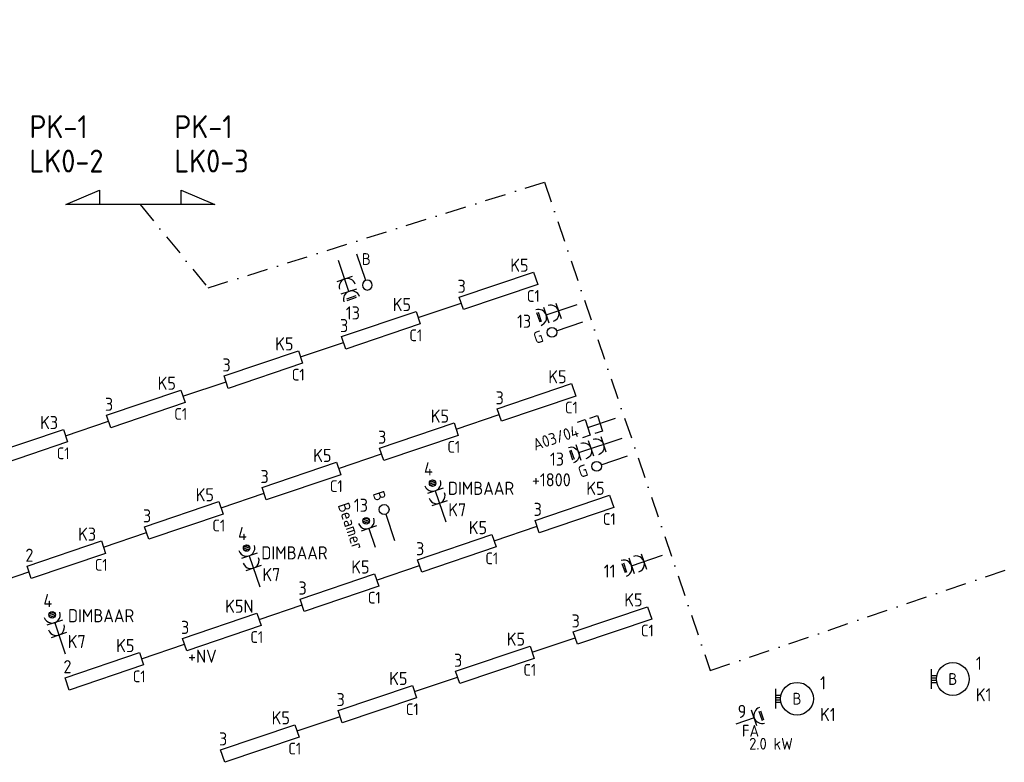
# Model space of a CAD drawing. Header units: millimetres. Extents: x -26318 to 195000, y -34446 to 95000.
# Tile 18 of 22: x 45575 to 60619, y 46319 to 57662. Entities that reach past the tile are written whole.
import ezdxf
from ezdxf.enums import TextEntityAlignment as Align

# ---------------------------------------------------------------- set-up
doc = ezdxf.new("R2010")
doc.units = ezdxf.units.MM
doc.header["$LTSCALE"] = 100
doc.linetypes.add('DASHDOT2', pattern=[12.7, 6.35, -3.175, 0, -3.175])
for name, color, linetype in [('EB63101-_ATTRIB', 2, 'Continuous'), ('EB63103-_ATTRIB', 2, 'Continuous'), ('EB63106-_ATTRIB', 2, 'Continuous'), ('EB6424--_ATTRIB', 2, 'Continuous'), ('EB6441--_ATTRIB', 2, 'Continuous'), ('EB6452--_ATTRIB', 2, 'Continuous'), ('EL61303-_WANDGOOT', 3, 'Continuous'), ('EL62203-_KRACHT-WCD230', 3, 'Continuous'), ('EL63101-_LICHT-ARM', 3, 'Continuous'), ('EL63103-_LICHT-WCD230V', 3, 'Continuous'), ('EL63106-_LICHT-WCDPLAF', 3, 'Continuous'), ('EL6424--_OMROEP', 3, 'Continuous'), ('EL6441--_DATACOM', 3, 'Continuous'), ('EL6452--_CAI', 3, 'Continuous')]:
    doc.layers.add(name, color=color, linetype=linetype)
doc.layers.add('GRENS', color=210, linetype='DASHDOT2', lineweight=30)
doc.styles.add('NORATT', font='iso.shx')
doc.styles.add('NORDIM', font='isocp.shx')

# ---------------------------------------------------------------- blocks, each defined once
blk = doc.blocks.new('ES3G10')
for p, q in [((-3.25, -1.5), (-3.25, 1.5)), ((-3.25, 0.52), (-2.44, 0.52)), ((-3.25, 0.17), (-2.49, 0.17)), ((-3.25, -0.17), (-2.49, -0.17)), ((-3.25, -0.52), (-2.44, -0.52))]:
    blk.add_line(p, q)
blk.add_circle((0, 0), 2.5)
at = {"style": 'NORATT', "flags": 9}
blk.add_attdef('GELIJK', text='', height=1.8, dxfattribs=at).set_placement((3.5, 5), align=Align.MIDDLE_CENTER)
at = {"color": 6, "style": 'NORATT'}
for tag, flags, p in [('SCHAK', 8, (3.5, 2.75)), ('A_CODE', 8, (0, 0)), ('GROEP', 8, (-3.5, -2.75)), ('KAST', 9, (3.5, -2.75))]:
    blk.add_attdef(tag, text='', height=1.8, dxfattribs=dict(at, flags=flags)).set_placement(p, align=Align.MIDDLE)
blk = doc.blocks.new('ES3W2L')
for p, q in [((-0.75, 3.25), (0.75, 3.25)), ((1.25, 2), (-1.25, 2)), ((-0.75, 3), (0.75, 3)), ((0, 2), (0, -3)), ((1.25, 0), (-1.25, 0))]:
    blk.add_line(p, q)
for centre in [(0, 3.25), (0, 1.25)]:
    blk.add_arc(centre, 1.25, 180, 0)
at = {"style": 'NORATT'}
for tag, flags, p in [('VERMOGEN', 9, (-2.5, 5)), ('GELIJKI', 9, (5, 5)), ('GELIJK', 9, (5, 5)), ('GROEP', 8, (0, 5)), ('SCHAK', 8, (2.5, 5)), ('KAST', 9, (7, 5)), ('TAL', 8, (2.5, 5))]:
    blk.add_attdef(tag, text='', height=1.8, rotation=90, dxfattribs=dict(at, flags=flags)).set_placement(p, align=Align.MIDDLE_CENTER)
at = {"style": 'NORATT', "flags": 8}
blk.add_attdef('DOEL', text='', height=1.8, rotation=90, dxfattribs=at).set_placement((-2.5, 5), align=Align.MIDDLE_LEFT)
at = {"style": 'NORATT'}
for tag, height, flags, p in [('GROEPI', 1.8, 9, (0, 9.5)), ('CODE', 3.5, 8, (0, 4.5)), ('M_CODE', 1.8, 9, (0, 0)), ('VERMOGENI', 1.8, 9, (0, -9.5)), ('DOELI', 1.8, 9, (0, -11.5))]:
    blk.add_attdef(tag, text='', height=height, dxfattribs=dict(at, flags=flags)).set_placement(p, align=Align.MIDDLE_CENTER)
blk = doc.blocks.new('ES3W1P')
at = {"color": 0}
for p, q in [((1.25, 0), (-1.25, 0)), ((0.5, 1.25), (-0.5, 1.25)), ((0.43, 1.5), (-0.43, 1.5)), ((0.43, 1), (-0.43, 1)), ((0, 0), (0, -3))]:
    blk.add_line(p, q, dxfattribs=at)
blk.add_circle((0, 1.25), 0.5, dxfattribs=at)
blk.add_arc((0, 1.25), 1.25, 180, 0, dxfattribs=at)
at = {"style": 'NORATT'}
for tag, flags, p in [('VERMOGEN', 9, (-2.5, 3.5)), ('GELIJK', 9, (5, 3.5)), ('GROEP', 8, (0, 3.5)), ('SCHAK', 8, (2.5, 3.5)), ('KAST', 9, (7, 3.5)), ('TAL', 8, (2.5, 3.5))]:
    blk.add_attdef(tag, text='', height=1.8, rotation=90, dxfattribs=dict(at, flags=flags)).set_placement(p, align=Align.MIDDLE_CENTER)
at = {"style": 'NORATT', "flags": 8}
blk.add_attdef('DOEL', text='', height=1.8, rotation=90, dxfattribs=at).set_placement((-2.5, 3.5), align=Align.MIDDLE_LEFT)
at = {"style": 'NORATT', "flags": 9}
blk.add_attdef('M_CODE', text='', height=1.8, dxfattribs=at).set_placement((0, 0), align=Align.MIDDLE_CENTER)
blk = doc.blocks.new('ES4X4')
at = {"color": 0}
blk.add_line((0, 1.25), (0, -3), dxfattribs=at)
blk.add_circle((0, 2), 0.75, dxfattribs=at)
at = {"color": 0, "style": 'NORATT', "flags": 8}
for tag, p in [('NUMMER', (0, 3.5)), ('CODE', (-2.75, -1.25))]:
    blk.add_attdef(tag, text='', height=1.8, rotation=90, dxfattribs=at).set_placement(p, align=Align.MIDDLE_LEFT)
at = {"style": 'NORATT', "flags": 9}
for tag, p in [('M_CODE', (0, 0)), ('PANEEL', (0, -2.5)), ('GRP', (0, -5)), ('MERK', (0, -7.5)), ('AANGEP', (0, -10)), ('INSTAL', (0, -12.5)), ('TYPE', (0, -17.5))]:
    blk.add_attdef(tag, text='', height=1.8, dxfattribs=at).set_placement(p, align=Align.MIDDLE_CENTER)
blk.add_attdef('RUIMTE', text='', height=1.8, dxfattribs=at).set_placement((0, -7.5), align=Align.MIDDLE_LEFT)
blk = doc.blocks.new('ES3W2P')
at = {"color": 0}
for p, q in [((0.5, 3.25), (-0.5, 3.25)), ((0.43, 3.5), (-0.43, 3.5)), ((1.25, 2), (-1.25, 2)), ((0.43, 3), (-0.43, 3)), ((0, 2), (0, -3)), ((1.25, 0), (-1.25, 0))]:
    blk.add_line(p, q, dxfattribs=at)
blk.add_circle((0, 3.25), 0.5, dxfattribs=at)
for centre in [(0, 3.25), (0, 1.25)]:
    blk.add_arc(centre, 1.25, 180, 0, dxfattribs=at)
at = {"color": 0, "style": 'NORATT'}
for tag, flags, p in [('VERMOGEN', 9, (-2.5, 4.5)), ('GROEP', 8, (0, 5.5)), ('KAST', 9, (2.5, 4.5)), ('SCHAK', 8, (-1.5, -1.5)), ('TAL', 8, (1.59, -1.64))]:
    blk.add_attdef(tag, text='', height=1.8, rotation=90, dxfattribs=dict(at, flags=flags)).set_placement(p, align=Align.MIDDLE)
at = {"style": 'NORATT', "width": 0.7, "flags": 8}
blk.add_attdef('DOEL', text='', height=1.8, rotation=90, dxfattribs=at).set_placement((-2.5, 5.5), align=Align.MIDDLE_LEFT)
at = {"style": 'NORATT', "flags": 9}
blk.add_attdef('GELIJK', text='', height=1.8, rotation=90, dxfattribs=at).set_placement((5, 5.5), align=Align.MIDDLE_CENTER)
blk.add_attdef('M_CODE', text='', height=1.8, dxfattribs=at).set_placement((0, 0), align=Align.MIDDLE_CENTER)
blk = doc.blocks.new('ES3W1L')
for p, q in [((1.25, 0), (-1.25, 0)), ((-0.75, 1.25), (0.75, 1.25)), ((-0.75, 1), (0.75, 1)), ((0, 0), (0, -3))]:
    blk.add_line(p, q)
blk.add_arc((0, 1.25), 1.25, 180, 0)
at = {"style": 'NORATT'}
for tag, flags, p in [('VERMOGEN', 9, (-2.5, 3)), ('GROEP', 8, (0, 3)), ('SCHAK', 8, (2.5, 3)), ('GELIJK', 9, (5, 3)), ('TAL', 8, (2.5, 3)), ('KAST', 9, (7, 3))]:
    blk.add_attdef(tag, text='', height=1.8, rotation=90, dxfattribs=dict(at, flags=flags)).set_placement(p, align=Align.MIDDLE_CENTER)
at = {"style": 'NORATT', "flags": 8}
blk.add_attdef('DOEL', text='', height=1.8, rotation=90, dxfattribs=at).set_placement((-2.5, 3), align=Align.MIDDLE_LEFT)
at = {"style": 'NORATT', "flags": 9}
blk.add_attdef('M_CODE', text='', height=1.8, dxfattribs=at).set_placement((0, 0), align=Align.MIDDLE_CENTER)
blk = doc.blocks.new('ES3W3L')
at = {"color": 2}
for p, q in [((-0.75, 5.25), (0.75, 5.25)), ((-0.75, 5), (0.75, 5))]:
    blk.add_line(p, q, dxfattribs=at)
at = {"color": 0}
for p, q in [((1.25, 4), (-1.25, 4)), ((0, 4), (0, -3)), ((1.25, 2), (-1.25, 2)), ((1.25, 0), (-1.25, 0))]:
    blk.add_line(p, q, dxfattribs=at)
for centre in [(0, 5.25), (0, 3.25), (0, 1.25)]:
    blk.add_arc(centre, 1.25, 180, 0, dxfattribs=at)
at = {"style": 'NORATT'}
for tag, flags, p in [('VERMOGEN', 9, (-2.5, 7)), ('GROEP', 8, (0, 7)), ('SCHAK', 8, (2.5, 7)), ('GELIJK', 9, (5, 7)), ('TAL', 8, (2.5, 7)), ('KAST', 9, (7, 7))]:
    blk.add_attdef(tag, text='', height=1.8, rotation=90, dxfattribs=dict(at, flags=flags)).set_placement(p, align=Align.MIDDLE_CENTER)
at = {"style": 'NORATT', "flags": 8}
blk.add_attdef('DOEL', text='', height=1.8, rotation=90, dxfattribs=at).set_placement((-2.5, 7), align=Align.MIDDLE_LEFT)
at = {"style": 'NORATT', "flags": 9}
blk.add_attdef('M_CODE', text='', height=1.8, dxfattribs=at).set_placement((0, 0), align=Align.MIDDLE_CENTER)
blk = doc.blocks.new('ES111352')
at = {"color": 0}
blk.add_line((0, 1.5), (0, -3), dxfattribs=at)
for points in [[(-1.25, 2.75), (-1.25, 1.5), (1.25, 1.5), (1.25, 2.75)], [(-1.25, 0.75), (-1.25, -0.5), (1.25, -0.5), (1.25, 0.75)]]:
    blk.add_lwpolyline(points, dxfattribs=at)
at = {"color": 0, "style": 'NORATT', "flags": 8}
blk.add_attdef('NUMMER1', text='', height=1.8, rotation=90, dxfattribs=at).set_placement((-1.5, 4.5), align=Align.MIDDLE_LEFT)
at = {"style": 'NORATT', "flags": 8}
blk.add_attdef('NUMMER', text='', height=1.8, rotation=90, dxfattribs=at).set_placement((1.5, 4.5), align=Align.MIDDLE_LEFT)
at = {"style": 'NORATT'}
for tag, flags, p in [('PANEEL', 9, (0, 3)), ('CODE', 9, (1, 3.5)), ('GRP', 8, (0, -5)), ('RUIMTE', 9, (0, -7.5))]:
    blk.add_attdef(tag, text='', height=1.8, dxfattribs=dict(at, flags=flags)).set_placement(p, align=Align.MIDDLE_LEFT)
at = {"style": 'NORATT', "flags": 8}
blk.add_attdef('M_CODE', text='', height=1.8, dxfattribs=at).set_placement((0, 0), align=Align.MIDDLE_CENTER)
blk = doc.blocks.new('EJ3P21')
at = {"color": 0}
blk.add_lwpolyline([(-6, -1), (-6, 1), (6, 1), (6, -1)], close=True, dxfattribs=at)
at = {"style": 'NORATT'}
for tag, height, flags, p in [('GROEPI', 1.8, 9, (0, 9.5)), ('CODE', 3.5, 8, (0, 4.5)), ('GELIJK', 1.8, 9, (3.5, 5)), ('M_CODE', 1.8, 9, (0, 0)), ('VERMOGEN', 1.8, 9, (0, -5.5)), ('DOEL', 1.8, 9, (0, -7.5)), ('VERMOGENI', 1.8, 9, (0, -9.5)), ('DOELI', 1.8, 9, (0, -11.5))]:
    blk.add_attdef(tag, text='', height=height, dxfattribs=dict(at, flags=flags)).set_placement(p, align=Align.MIDDLE_CENTER)
at = {"style": 'NORATT', "flags": 9}
for tag in ['GELIJKI', 'TAL']:
    blk.add_attdef(tag, text='', height=1.8, rotation=90, dxfattribs=at).set_placement((5, 2.75), align=Align.MIDDLE_CENTER)
at = {"style": 'NORATT'}
for tag, flags, p in [('SCHAK', 8, (3.5, 2.8)), ('A_CODE', 8, (0, 0)), ('GROEP', 8, (-3.5, -2.8)), ('KAST', 9, (3.5, -2.8))]:
    blk.add_attdef(tag, text='', height=1.8, dxfattribs=dict(at, flags=flags)).set_placement(p, align=Align.MIDDLE)

msp = doc.modelspace()

# ---------------------------------------------------------------- linework, layer by layer
at = {"layer": 'EL61303-_WANDGOOT', "elevation": -12000}
for points in [[(51662, 53111), (52320, 53333)], [(49866, 52510), (50524, 52733)], [(48070, 51909), (48728, 52132)], [(52243, 51407), (52900, 51630)], [(46275, 51308), (46932, 51531)], [(50447, 50806), (51104, 51029)], [(48651, 50206), (49308, 50428)], [(46855, 49605), (47512, 49827)], [(52824, 49703), (53481, 49926)], [(45059, 49004), (45716, 49226)], [(51028, 49103), (51685, 49325)], [(49232, 48502), (49889, 48724)], [(53404, 48000), (54062, 48222)], [(47436, 47901), (48093, 48123)], [(51609, 47399), (52266, 47621)], [(49813, 46798), (50470, 47020)]]:
    msp.add_lwpolyline(points, dxfattribs=at)
at = {"layer": 'GRENS', "ltscale": 0.5, "elevation": -16800}
msp.add_lwpolyline([(47418, 54838), (48453, 53566), (53595, 55182), (56125, 47720), (85316, 57662)], dxfattribs=at)
at = {"layer": 'GRENS', "linetype": 'Continuous', "ltscale": 0.1, "elevation": -16800}
msp.add_lwpolyline([(48040, 54840), (48040, 55056), (48557, 54838), (46278, 54838), (46795, 55056), (46795, 54840)], dxfattribs=at)

# ---------------------------------------------------------------- block references
at = {"layer": 'EL62203-_KRACHT-WCD230', "xscale": 100, "yscale": 100, "zscale": 100, "rotation": 108.7500009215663}
msp.add_blockref('ES3W2L', (53809, 53216, -15750), dxfattribs=at)
at = {"layer": 'EL63101-_LICHT-ARM'}
ref = msp.add_blockref('EJ3P21', (52890, 53520, -12000), dxfattribs=dict(at, xscale=100.0000000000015, yscale=100.0000000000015, zscale=100.0000000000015, rotation=198.6999999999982))
ref.add_attrib('A_CODE', 'C1', dxfattribs={"layer": 'EB63101-_ATTRIB', "color": 1, "height": 180, "style": 'NORATT', "flags": 8}).set_placement((53423, 53442, -12000), align=Align.MIDDLE)
ref = msp.add_blockref('EJ3P21', (51094, 52919, -12000), dxfattribs=dict(at, xscale=100.0000000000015, yscale=100.0000000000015, zscale=100.0000000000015, rotation=198.6999999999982))
ref.add_attrib('A_CODE', 'C1', dxfattribs={"layer": 'EB63101-_ATTRIB', "color": 1, "height": 180, "style": 'NORATT', "flags": 8}).set_placement((51627, 52841, -12000), align=Align.MIDDLE)
ref = msp.add_blockref('EJ3P21', (49298, 52318, -12000), dxfattribs=dict(at, xscale=100.0000000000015, yscale=100.0000000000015, zscale=100.0000000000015, rotation=198.6999999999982))
ref.add_attrib('A_CODE', 'C1', dxfattribs={"layer": 'EB63101-_ATTRIB', "color": 1, "height": 180, "style": 'NORATT', "flags": 8}).set_placement((49831, 52240, -12000), align=Align.MIDDLE)
ref = msp.add_blockref('EJ3P21', (53471, 51816, -12000), dxfattribs=dict(at, xscale=100.0000000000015, yscale=100.0000000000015, zscale=100.0000000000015, rotation=198.6999999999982))
ref.add_attrib('A_CODE', 'C1', dxfattribs={"layer": 'EB63101-_ATTRIB', "color": 1, "height": 180, "style": 'NORATT', "flags": 8}).set_placement((54004, 51738, -12000), align=Align.MIDDLE)
ref = msp.add_blockref('EJ3P21', (47502, 51717, -12000), dxfattribs=dict(at, xscale=100.0000000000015, yscale=100.0000000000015, zscale=100.0000000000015, rotation=198.6999999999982))
ref.add_attrib('A_CODE', 'C1', dxfattribs={"layer": 'EB63101-_ATTRIB', "color": 1, "height": 180, "style": 'NORATT', "flags": 8}).set_placement((48035, 51640, -12000), align=Align.MIDDLE)
ref = msp.add_blockref('EJ3P21', (51675, 51215, -12000), dxfattribs=dict(at, xscale=100.0000000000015, yscale=100.0000000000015, zscale=100.0000000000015, rotation=198.6999999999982))
ref.add_attrib('A_CODE', 'C1', dxfattribs={"layer": 'EB63101-_ATTRIB', "color": 1, "height": 180, "style": 'NORATT', "flags": 8}).set_placement((52208, 51138, -12000), align=Align.MIDDLE)
ref = msp.add_blockref('EJ3P21', (45706, 51116, -12000), dxfattribs=dict(at, xscale=100.0000000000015, yscale=100.0000000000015, zscale=100.0000000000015, rotation=198.6999999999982))
ref.add_attrib('A_CODE', 'C1', dxfattribs={"layer": 'EB63101-_ATTRIB', "color": 1, "height": 180, "style": 'NORATT', "flags": 8}).set_placement((46239, 51039, -12000), align=Align.MIDDLE)
ref = msp.add_blockref('EJ3P21', (49879, 50614, -12000), dxfattribs=dict(at, xscale=100.0000000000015, yscale=100.0000000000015, zscale=100.0000000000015, rotation=198.6999999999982))
ref.add_attrib('A_CODE', 'C1', dxfattribs={"layer": 'EB63101-_ATTRIB', "color": 1, "height": 180, "style": 'NORATT', "flags": 8}).set_placement((50412, 50537, -12000), align=Align.MIDDLE)
ref = msp.add_blockref('EJ3P21', (48083, 50013, -12000), dxfattribs=dict(at, xscale=100.0000000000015, yscale=100.0000000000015, zscale=100.0000000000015, rotation=198.6999999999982))
ref.add_attrib('A_CODE', 'C1', dxfattribs={"layer": 'EB63101-_ATTRIB', "color": 1, "height": 180, "style": 'NORATT', "flags": 8}).set_placement((48616, 49936, -12000), align=Align.MIDDLE)
ref = msp.add_blockref('EJ3P21', (54051, 50112, -12000), dxfattribs=dict(at, xscale=100.0000000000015, yscale=100.0000000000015, zscale=100.0000000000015, rotation=198.6999999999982))
ref.add_attrib('A_CODE', 'C1', dxfattribs={"layer": 'EB63101-_ATTRIB', "color": 1, "height": 180, "style": 'NORATT', "flags": 8}).set_placement((54584, 50035, -12000), align=Align.MIDDLE)
ref = msp.add_blockref('EJ3P21', (52255, 49511, -12000), dxfattribs=dict(at, xscale=100.0000000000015, yscale=100.0000000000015, zscale=100.0000000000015, rotation=198.6999999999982))
ref.add_attrib('A_CODE', 'C1', dxfattribs={"layer": 'EB63101-_ATTRIB', "color": 1, "height": 180, "style": 'NORATT', "flags": 8}).set_placement((52788, 49434, -12000), align=Align.MIDDLE)
ref = msp.add_blockref('EJ3P21', (46287, 49412, -12000), dxfattribs=dict(at, xscale=100.0000000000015, yscale=100.0000000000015, zscale=100.0000000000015, rotation=198.6999999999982))
ref.add_attrib('A_CODE', 'C1', dxfattribs={"layer": 'EB63101-_ATTRIB', "color": 1, "height": 180, "style": 'NORATT', "flags": 8}).set_placement((46820, 49335, -12000), align=Align.MIDDLE)
ref = msp.add_blockref('EJ3P21', (50460, 48910, -12000), dxfattribs=dict(at, xscale=100.0000000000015, yscale=100.0000000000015, zscale=100.0000000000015, rotation=198.6999999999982))
ref.add_attrib('A_CODE', 'C1', dxfattribs={"layer": 'EB63101-_ATTRIB', "color": 1, "height": 180, "style": 'NORATT', "flags": 8}).set_placement((50993, 48833, -12000), align=Align.MIDDLE)
ref = msp.add_blockref('EJ3P21', (48664, 48309, -12000), dxfattribs=dict(at, xscale=100.0000000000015, yscale=100.0000000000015, zscale=100.0000000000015, rotation=198.6999999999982))
ref.add_attrib('A_CODE', 'C1', dxfattribs={"layer": 'EB63101-_ATTRIB', "color": 1, "height": 180, "style": 'NORATT', "flags": 8}).set_placement((49197, 48232, -12000), align=Align.MIDDLE)
ref = msp.add_blockref('EJ3P21', (54632, 48408, -12000), dxfattribs=dict(at, xscale=100.0000000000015, yscale=100.0000000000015, zscale=100.0000000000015, rotation=198.6999999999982))
ref.add_attrib('A_CODE', 'C1', dxfattribs={"layer": 'EB63101-_ATTRIB', "color": 1, "height": 180, "style": 'NORATT', "flags": 8}).set_placement((55165, 48331, -12000), align=Align.MIDDLE)
ref = msp.add_blockref('EJ3P21', (46868, 47709, -12000), dxfattribs=dict(at, xscale=100.0000000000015, yscale=100.0000000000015, zscale=100.0000000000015, rotation=198.6999999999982))
ref.add_attrib('A_CODE', 'C1', dxfattribs={"layer": 'EB63101-_ATTRIB', "color": 1, "height": 180, "style": 'NORATT', "flags": 8}).set_placement((47401, 47631, -12000), align=Align.MIDDLE)
ref = msp.add_blockref('EJ3P21', (52836, 47807, -12000), dxfattribs=dict(at, xscale=100.0000000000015, yscale=100.0000000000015, zscale=100.0000000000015, rotation=198.6999999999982))
ref.add_attrib('A_CODE', 'C1', dxfattribs={"layer": 'EB63101-_ATTRIB', "color": 1, "height": 180, "style": 'NORATT', "flags": 8}).set_placement((53369, 47730, -12000), align=Align.MIDDLE)
ref = msp.add_blockref('ES3G10', (59832, 47591, -14400), dxfattribs=dict(at, xscale=100, yscale=100, zscale=100))
ref.add_attrib('A_CODE', 'B', dxfattribs={"layer": 'EB63101-_ATTRIB', "color": 1, "height": 180, "style": 'NORATT', "flags": 8}).set_placement((59832, 47591, -14400), align=Align.MIDDLE)
ref = msp.add_blockref('EJ3P21', (51040, 47207, -12000), dxfattribs=dict(at, xscale=100.0000000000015, yscale=100.0000000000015, zscale=100.0000000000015, rotation=198.6999999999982))
ref.add_attrib('A_CODE', 'C1', dxfattribs={"layer": 'EB63101-_ATTRIB', "color": 1, "height": 180, "style": 'NORATT', "flags": 8}).set_placement((51573, 47129, -12000), align=Align.MIDDLE)
ref = msp.add_blockref('ES3G10', (57452, 47290), dxfattribs=dict(at, xscale=100, yscale=100, zscale=100))
ref.add_attrib('A_CODE', 'B', dxfattribs={"layer": 'EB63101-_ATTRIB', "color": 1, "height": 180, "style": 'NORATT', "flags": 8}).set_placement((57452, 47290), align=Align.MIDDLE)
ref = msp.add_blockref('EJ3P21', (49244, 46606, -12000), dxfattribs=dict(at, xscale=100.0000000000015, yscale=100.0000000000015, zscale=100.0000000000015, rotation=198.6999999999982))
ref.add_attrib('A_CODE', 'C1', dxfattribs={"layer": 'EB63101-_ATTRIB', "color": 1, "height": 180, "style": 'NORATT', "flags": 8}).set_placement((49777, 46528, -12000), align=Align.MIDDLE)
at = {"layer": 'EL63103-_LICHT-WCD230V', "zscale": 100}
for name, p, xscale, yscale, rotation in [('ES3W2L', (50542, 53702, -15750), 100, 100, 198.7499999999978), ('ES3W3L', (54497, 51174, 15750), -99.99999999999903, 99.99999999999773, 108.1433036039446), ('ES3W2L', (55113, 49386, -15750), 100, 100, 108.7499507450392)]:
    msp.add_blockref(name, p, dxfattribs=dict(at, xscale=xscale, yscale=yscale, rotation=rotation))
at = {"layer": 'EL63103-_LICHT-WCD230V'}
ref = msp.add_blockref('ES3W1L', (56799, 46996), dxfattribs=dict(at, xscale=100, yscale=100, zscale=100, rotation=288.7499824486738))
ref.add_attrib('DOEL', '2.0 kW', dxfattribs={"layer": 'EB63103-_ATTRIB', "color": 1, "height": 180, "style": 'NORATT', "flags": 8}).set_placement((56721, 46602), align=Align.MIDDLE_LEFT)
ref.add_attrib('GROEP', 'FA', dxfattribs={"layer": 'EB63103-_ATTRIB', "color": 1, "height": 180, "style": 'NORATT', "flags": 8}).set_placement((56611, 46801), align=Align.MIDDLE_LEFT)
at = {"layer": 'EL63106-_LICHT-WCDPLAF'}
for p, xscale, yscale, zscale, rotation in [((51989, 50275, -13800), 100, 100, 100, 18.74033636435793), ((49147, 49284, -10800), 99.99999999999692, 99.99999999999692, 99.99999999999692, 18.7403363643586), ((46174, 48262, -13800), 100, 100, 100, 18.74033636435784)]:
    msp.add_blockref('ES3W2P', p, dxfattribs=dict(at, xscale=xscale, yscale=yscale, zscale=zscale, rotation=rotation))
ref = msp.add_blockref('ES3W1P', (50909, 49890), dxfattribs=dict(at, xscale=99.99999999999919, yscale=99.99999999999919, zscale=99.99999999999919, rotation=18.73866529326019))
ref.add_attrib('DOEL', 'Beamer', dxfattribs={"layer": 'EB63106-_ATTRIB', "color": 1, "height": 180, "rotation": 288.7387, "style": 'NORATT', "flags": 8}).set_placement((50753, 49580), align=Align.MIDDLE_RIGHT)
at = {"layer": 'EL6424--_OMROEP'}
ref = msp.add_blockref('ES4X4', (53897, 52950, -14200), dxfattribs=dict(at, xscale=100, yscale=100, zscale=100, rotation=108.7500009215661))
ref.add_attrib('M_CODE', 'G', dxfattribs={"layer": 'EB6424--_ATTRIB', "color": 1, "height": 180, "rotation": 18.75, "style": 'NORATT', "flags": 8}).set_placement((53499, 52814, -14200), align=Align.MIDDLE_CENTER)
ref = msp.add_blockref('ES4X4', (54579, 50903), dxfattribs=dict(at, xscale=99.99999999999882, yscale=99.99999999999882, zscale=99.99999999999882, rotation=108.7500009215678))
ref.add_attrib('M_CODE', 'G', dxfattribs={"layer": 'EB6424--_ATTRIB', "color": 1, "height": 180, "rotation": 18.75, "style": 'NORATT', "flags": 8}).set_placement((54181, 50768), align=Align.MIDDLE_CENTER)
at = {"layer": 'EL6441--_DATACOM'}
ref = msp.add_blockref('ES111352', (54396, 51481), dxfattribs=dict(at, xscale=-99.99999999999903, yscale=99.99999999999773, zscale=100, rotation=108.1433036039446))
ref.add_attrib('NUMMER1', 'A03/04', dxfattribs={"layer": 'EB6441--_ATTRIB', "color": 1, "height": 180, "rotation": -341.8567, "style": 'NORATT', "flags": 8}).set_placement((53422, 51164), align=Align.MIDDLE_LEFT)
at = {"layer": 'EL6452--_CAI'}
ref = msp.add_blockref('ES4X4', (50821, 53797), dxfattribs=dict(at, xscale=-99.999999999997, yscale=99.99999999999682, zscale=100, rotation=198.7700139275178))
ref.add_attrib('NUMMER', 'B', dxfattribs={"layer": 'EB6452--_ATTRIB', "color": 1, "height": 180, "style": 'NORATT', "flags": 8}).set_placement((50940, 54006), align=Align.MIDDLE_RIGHT)
ref = msp.add_blockref('ES4X4', (51207, 49991, -800), dxfattribs=dict(at, xscale=99.99999999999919, yscale=99.99999999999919, zscale=99.99999999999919, rotation=18.73866529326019))
ref.add_attrib('NUMMER', 'B', dxfattribs={"layer": 'EB6452--_ATTRIB', "color": 1, "height": 180, "rotation": 288.7387, "style": 'NORATT', "flags": 8}).set_placement((51095, 50323, -800), align=Align.MIDDLE_RIGHT)

# ---------------------------------------------------------------- texts
at = {"layer": 'EL63101-_LICHT-ARM', "color": 1, "style": 'NORDIM'}
for s, p in [('K5', (53071, 53812, -17200)), ('3', (52265, 53490, -16800)), ('K5', (51275, 53211, -17200)), ('3', (50469, 52889, -16800)), ('K5', (49479, 52610, -17200)), ('3', (48673, 52288, -16800)), ('K5', (47683, 52009, -17200)), ('K5', (53652, 52108, -17200)), ('3', (52846, 51786, -16800)), ('3', (46877, 51687, -16800)), ('K3', (45887, 51408, -17200)), ('K5', (51856, 51507, -17200)), ('3', (51050, 51185, -16800)), ('K5', (50060, 50906, -17200)), ('4', (51752, 50702, -16400)), ('3', (49254, 50584, -16800)), ('DIMBAAR', (52117, 50404, -33600)), ('K5', (54233, 50404, -17200)), ('K5', (48264, 50305, -17200)), ('K7', (52124, 50076, -19200)), ('3', (53427, 50082, -16800)), ('3', (47458, 49983, -16800)), ('K5', (52437, 49803, -17200)), ('K3', (46468, 49704, -17200)), ('4', (48911, 49711, -13400)), ('3', (51631, 49481, -16800)), ('2', (45662, 49382, -16800)), ('DIMBAAR', (49266, 49418, -33600)), ('K5', (50641, 49202, -17200)), ('K7', (49283, 49085, -16200)), ('3', (49835, 48880, -16800)), ('K5', (54813, 48700, -17200)), ('4', (45937, 48688, -16400)), ('K5N', (48715, 48602, -17200)), ('DIMBAAR', (46312, 48458, -16800)), ('3', (48039, 48279, -16800)), ('3', (54007, 48378, -16800)), ('K5', (53017, 48100, -17200)), ('K7', (46309, 48063, -19200)), ('K5', (47049, 48001, -17200)), ('+NV', (48147, 47839, -16800)), ('2', (46243, 47679, -16800)), ('3', (52211, 47777, -16800)), ('1', (60185, 47733, -16800)), ('K5', (51221, 47499, -17200)), ('1', (57804, 47432, -2400)), ('K1', (60185, 47250, -16800)), ('3', (50416, 47177, -16800)), ('K5', (49425, 46898, -17200)), ('K1', (57804, 46949, -2400)), ('3', (48620, 46576, -16800))]:
    msp.add_text(s, height=200, dxfattribs=at).set_placement(p)
at = {"layer": 'EL63103-_LICHT-WCD230V', "color": 7, "style": 'NORDIM'}
for s, p in [('13', (50558, 53083, -33400)), ('13', (53174, 52956, -33400)), ('13', (53677, 50850, -33400)), ('+1800', (53401, 50534, -16600)), ('13', (50681, 50145, -33400)), ('11', (54499, 49140, -33400)), ('9', (56545, 46996, -33400))]:
    msp.add_text(s, height=200, dxfattribs=at).set_placement(p)
at = {"layer": 'GRENS', "style": 'NORATT'}
for s, p in [('PK-1', (45724, 55853, -16800)), ('PK-1', (47938, 55853, -16800)), ('LK0-2', (45724, 55328, -16800)), ('LK0-3', (47938, 55328, -16800))]:
    msp.add_text(s, height=350, dxfattribs=at).set_placement(p)

doc.saveas('drawing.dxf')
